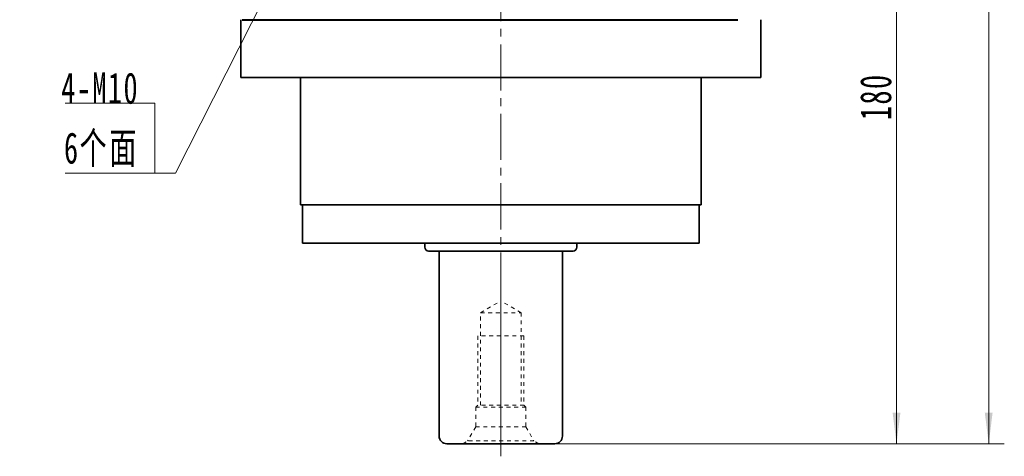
# Model space of a CAD drawing. Header units: millimetres. Extents: x -408 to 511, y -294 to 353.
# Tile 4 of 6: x 45 to 300, y 17 to 131. Entities that reach past the tile are written whole.
import ezdxf

# ---------------------------------------------------------------- set-up
doc = ezdxf.new("R2010")
doc.units = ezdxf.units.MM
doc.linetypes.add('点画线', pattern=[18, 12, -2, 2, -2])
doc.linetypes.add('虚线', pattern=[2, 1, -1])
doc.layers.get('0').update_dxf_attribs({"lineweight": 35})
for name, color, linetype, lineweight in [('中心线层', 1, '点画线', 18), ('尺寸线层', 3, 'Continuous', 18), ('粗实线', 7, 'Continuous', 50), ('粗实线层', 7, 'Continuous', 35)]:
    doc.layers.add(name, color=color, linetype=linetype, lineweight=lineweight)
doc.styles.add('标准', font='txt', dxfattribs={"width": 0.667})
doc.dimstyles.new('a4-1-1.5', dxfattribs={"dimtxt": 4.5, "dimasz": 4.5, "dimexe": 2.25, "dimexo": 0, "dimgap": 0.75, "dimtad": 1, "dimdec": 3, "dimdsep": 46, "dimtxsty": '标准', "dimblk": '_CAXARROW', "dimcen": 0, "dimdle": 9, "dimazin": 2, "dimtfac": 0.707107, "dimtdec": 3, "dimtix": 1, "dimtmove": 2, "dimatfit": 3, "dimfxl": 0, "dimfrac": 2, "dimtolj": 1, "dimarcsym": 0})

# ---------------------------------------------------------------- blocks, each defined once
blk = doc.blocks.new('*X12')
at = {"layer": '尺寸线层', "linetype": 'Continuous'}
blk.add_hatch(color=0, dxfattribs=at).paths.add_polyline_path([(31.37, 51.33), (28.62, 43.65), (26.81, 44.56)], flags=0)
at = {"layer": '尺寸线层', "color": 0, "linetype": 'Continuous'}
blk.add_line((31.37, 51.33), (5.4, 0), dxfattribs=at)
at = {"layer": '尺寸线层', "color": 0}
for p, q in [((0, 18.16), (-23.24, 18.16)), ((0, 0), (0, 18.16)), ((5.4, 0), (0, 0)), ((0, 0), (-23.24, 0))]:
    blk.add_line(p, q, dxfattribs=at)
at = {"layer": '尺寸线层', "color": 0, "insert": (-4.05, 1.62), "char_height": 8.1, "width": 38.3855, "attachment_point": 9, "line_spacing_factor": 1.15057, "style": '标准'}
blk.add_mtext('\\T1.1;4-M10\\P6个面', dxfattribs=at)
blk = doc.blocks.new('*X19')
at = {"layer": '尺寸线层', "linetype": 'Continuous'}
for points in [[(272.29, 200.53), (273.3, 192.43), (271.27, 192.43)], [(272.29, 20.53), (273.3, 28.63), (271.27, 28.63)]]:
    blk.add_hatch(color=0, dxfattribs=at).paths.add_polyline_path(points, flags=0)
at = {"layer": '尺寸线层', "color": 0, "linetype": 'Continuous'}
for p, q in [((238.33, 200.53), (276.34, 200.53)), ((272.29, 200.53), (272.29, 20.53)), ((183.58, 20.53), (276.34, 20.53))]:
    blk.add_line(p, q, dxfattribs=at)
at = {"layer": '尺寸线层', "color": 0, "insert": (266.93, 110.53), "char_height": 8.1, "width": 21.529, "attachment_point": 5, "rotation": 90, "line_spacing_factor": 1.15057, "style": '标准'}
blk.add_mtext('\\T1.1;180', dxfattribs=at)
blk = doc.blocks.new('_CAXARROW')
blk.add_hatch(color=0).paths.add_polyline_path([(0, 0), (-1, 0.125), (-1, -0.125)], flags=0)
blk = doc.blocks.new('*X20')
at = {"layer": '尺寸线层', "linetype": 'Continuous'}
for points in [[(296.22, 270.53), (295.2, 262.43), (297.23, 262.43)], [(296.22, 20.53), (295.2, 28.63), (297.23, 28.63)]]:
    blk.add_hatch(color=0, dxfattribs=at).paths.add_polyline_path(points, flags=0)
at = {"layer": '尺寸线层', "color": 0, "linetype": 'Continuous'}
for p, q in [((239.58, 270.53), (300.27, 270.53)), ((296.22, 20.53), (296.22, 270.53)), ((183.58, 20.53), (300.27, 20.53))]:
    blk.add_line(p, q, dxfattribs=at)
at = {"layer": '尺寸线层', "color": 0, "insert": (290.86, 145.53), "char_height": 8.1, "width": 21.8795, "attachment_point": 5, "rotation": 90, "line_spacing_factor": 1.15057, "style": '标准'}
blk.add_mtext('\\T1.1;250', dxfattribs=at)
blk = doc.blocks.new('M12螺纹中心孔_2_1')
at = {"layer": '中心线层', "linetype": '点画线', "lineweight": 18}
blk.add_line((40.79, 0), (-3.25, 0), dxfattribs=at)
at = {"layer": '粗实线层', "color": 6, "linetype": '虚线', "lineweight": 18}
for p, q in [((0, -9.9), (0, 9.9)), ((0, 9.9), (0.74, 8.61)), ((4.4, 6.5), (0.74, 8.61)), ((0.74, -8.61), (0.74, 8.61)), ((9.5, 6.5), (4.4, 6.5)), ((4.4, -6.5), (4.4, 6.5)), ((10, 6), (9.5, 6.5)), ((9.5, -6.5), (9.5, 6.5)), ((28, 6), (10, 6)), ((10, -6), (10, 6)), ((10, 5.25), (34, 5.25)), ((28, -6), (28, 6)), ((34, 5.25), (34, -5.25)), ((34, 5.25), (37.03, 0)), ((34, -5.25), (37.03, 0)), ((4.4, -6.5), (0.74, -8.61)), ((9.5, -6.5), (4.4, -6.5)), ((10, -6), (9.5, -6.5)), ((34, -5.25), (10, -5.25)), ((28, -6), (10, -6)), ((0, -9.9), (0.74, -8.61))]:
    blk.add_line(p, q, dxfattribs=at)

msp = doc.modelspace()

# ---------------------------------------------------------------- linework, layer by layer
at = {"layer": '中心线层'}
msp.add_line((169.5766, 22.1447), (169.5766, 273.5342), dxfattribs=at)
at = {"layer": '粗实线', "color": 0, "lineweight": 40}
msp.add_line((102.4446, 130.5342), (231.0766, 130.5342), dxfattribs=at)
at = {"layer": '粗实线层'}
for p, q in [((102.0766, 130.5342), (102.0766, 115.5342)), ((237.0766, 115.5342), (237.0766, 130.5342)), ((102.0766, 115.5342), (237.0766, 115.5342)), ((117.5766, 82.5342), (117.5766, 115.5342)), ((221.5766, 82.5342), (221.5766, 115.5342)), ((117.5766, 82.5342), (221.5766, 82.5342)), ((118.0766, 72.5342), (118.0766, 82.5342)), ((221.0766, 82.5342), (221.0766, 72.5342)), ((118.0766, 72.5342), (221.0766, 72.5342)), ((149.8266, 72.5342), (149.8266, 71.5342)), ((189.3266, 72.5342), (189.3266, 71.5342)), ((188.3266, 70.5342), (150.8266, 70.5342)), ((153.5766, 22.5342), (153.5766, 70.5342)), ((185.5766, 22.5342), (185.5766, 70.5342)), ((183.5766, 20.5342), (155.5766, 20.5342))]:
    msp.add_line(p, q, dxfattribs=at)
for centre, radius, start, end in [((150.8266, 71.5342), 1, 180, 270), ((188.3266, 71.5342), 1, 270, 0), ((155.5766, 22.5342), 2, 180, 270), ((183.5766, 22.5342), 2, 270, 0)]:
    msp.add_arc(centre, radius, start, end, dxfattribs=at)

# ---------------------------------------------------------------- block references
at = {"layer": '尺寸线层'}
msp.add_blockref('*X12', (79.7318, 90.7121), dxfattribs=at)
at = {"layer": '粗实线层', "rotation": 90}
msp.add_blockref('M12螺纹中心孔_2_1', (169.5766, 20.5342), dxfattribs=at)

# ---------------------------------------------------------------- dimensions: what is measured, and where the dimension line sits
at = {"layer": '尺寸线层'}
for base, p1, p2, angle, picture, middle in [((296.2153, 270.5342), (183.5837, 20.5342), (239.5766, 270.5342), 90, '*X20', (290.8591, 145.5342)), ((272.2863, 20.5342), (238.3266, 200.5342), (183.5766, 20.5342), 270, '*X19', (266.93, 110.5342))]:
    dim = msp.add_linear_dim(base=base, p1=p1, p2=p2, angle=angle, dimstyle='a4-1-1.5', override={"dimsah": 1, "dimtfill": 1, "dimtzin": 8}, dxfattribs=at)
    dim.commit()
    dim.dimension.update_dxf_attribs({"geometry": picture, "text_midpoint": middle})

doc.saveas('drawing.dxf')
